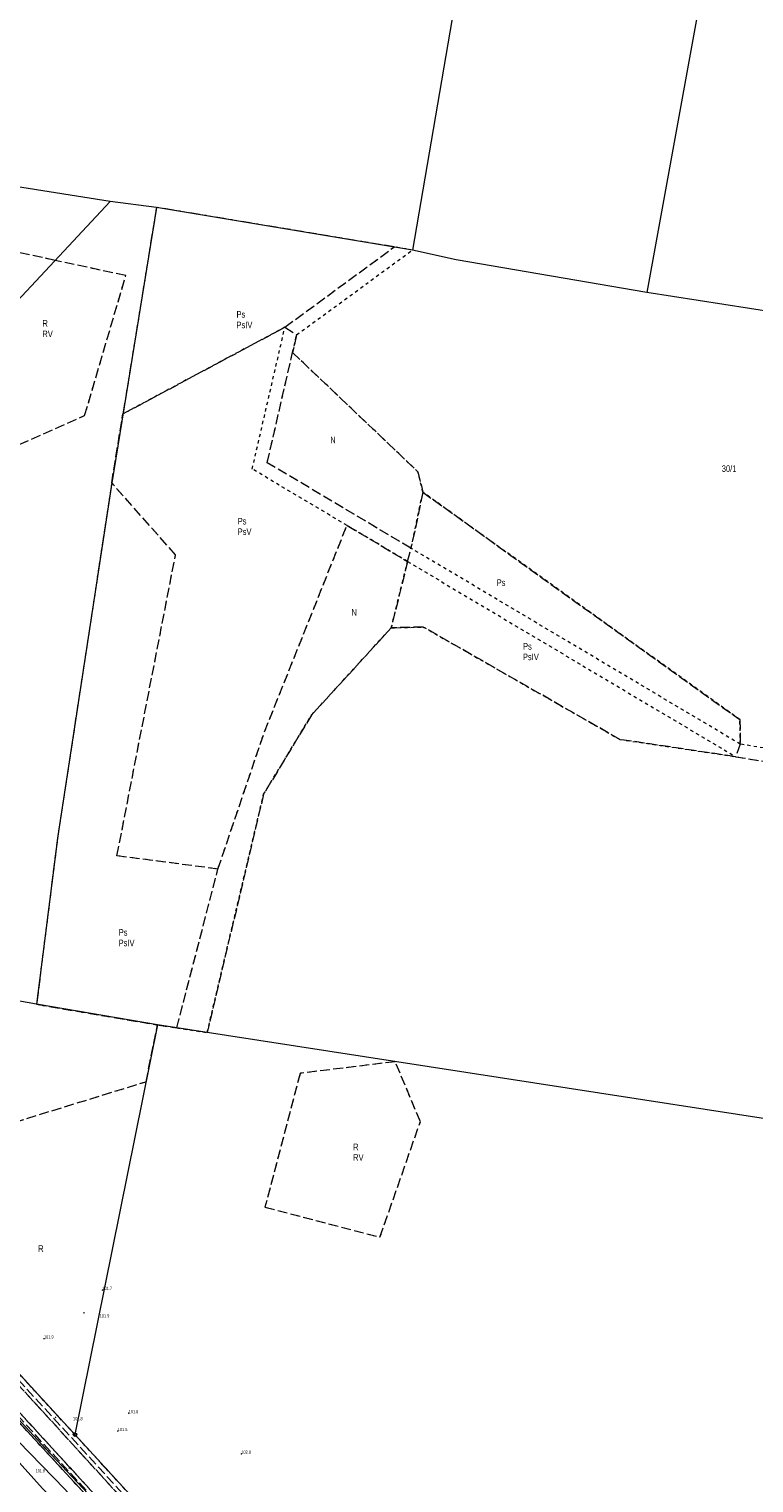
# Model space of a CAD drawing. Header units: inches. Extents: x 6497603 to 6502483, y 5925790 to 5934357.
# Tile 59 of 256: x 6499959 to 6500124, y 5926824 to 5927156. Entities that reach past the tile are written whole.
import ezdxf
from ezdxf.enums import TextEntityAlignment as Align

# ---------------------------------------------------------------- set-up
doc = ezdxf.new("R2010")
doc.units = ezdxf.units.IN
doc.header["$MEASUREMENT"] = 0
for name, pattern in [('2.25_0.75', [3, 2.25, -0.75]), ('219-1000', [0, 0]), ('egkk-1000', [3, 2.25, -0.75]), ('egug-1000', [1.5, 0.75, -0.75])]:
    doc.linetypes.add(name, pattern=pattern)
for name, color, linetype in [('202-punkt graniczny', 7, 'Continuous'), ('203-punkt graniczny', 7, 'Continuous'), ('209-oznaczenie konturu klasyfikacyjnego', 7, 'Continuous'), ('210-oznaczenie konturu użytku gruntowego', 7, 'Continuous'), ('211-numer działki ewidencyjnej', 7, 'Continuous'), ('217-kontur klasyfikacyjny', 7, 'Continuous'), ('218-kontur użytku gruntowego', 7, 'Continuous'), ('219-działka ewidencyjna', 7, 'Continuous'), ('jezdnia', 7, 'Continuous'), ('pikieta naturalna', 7, 'Continuous'), ('pikieta naturalna-Atr2', 7, 'Continuous'), ('przewód telekomunikacyjny podziemny', 7, 'Continuous'), ('przewód wodociągowy', 7, 'Continuous'), ('rzędna', 7, 'Continuous'), ('rzędna-Atr2', 7, 'Continuous')]:
    doc.layers.add(name, color=color, linetype=linetype)
doc.styles.get("Standard").update_dxf_attribs({"font": 'arial.ttf'})

# ---------------------------------------------------------------- blocks, each defined once
blk = doc.blocks.new('203')
at = {"linetype": 'Continuous', "lineweight": 0}
h = blk.add_hatch(color=0, dxfattribs=at)
edge = h.paths.add_edge_path()
edge.add_arc((0, 0), 0.09, 0, 360)
blk = doc.blocks.new('202')
at = {"color": 0, "linetype": 'Continuous', "lineweight": 0}
blk.add_circle((0, 0), 0.4, dxfattribs=at)
blk = doc.blocks.new('PW01')
at = {"linetype": 'Continuous', "lineweight": 13}
h = blk.add_hatch(color=0, dxfattribs=at)
edge = h.paths.add_edge_path()
edge.add_arc((0, 0), 0.18, 0, 360)

msp = doc.modelspace()

# ---------------------------------------------------------------- linework, layer by layer
at = {"layer": '217-kontur klasyfikacyjny', "color": 3, "linetype": 'egkk-1000', "lineweight": 18, "flags": 128}
for points in [[(6499987.88, 5927115.01), (6499980.24, 5927067.92)], [(6500042.1, 5927105.99), (6499987.88, 5927115.01)], [(6499964.8, 5927102.92), (6499943.49, 5927107.53)], [(6500017.17, 5927087.7), (6500042.1, 5927105.99)], [(6499980.88, 5927099.45), (6499964.8, 5927102.92)], [(6499971.51, 5927067.52), (6499980.88, 5927099.45)], [(6499980.24, 5927067.92), (6500017.17, 5927087.7)], [(6500017.17, 5927087.7), (6500019.85, 5927085.95)], [(6500019.85, 5927085.95), (6500018.92, 5927081.9)], [(6500013.14, 5927056.8), (6500018.92, 5927081.9)], [(6500018.92, 5927081.9), (6500047.5, 5927054.72)], [(6499956.61, 5927060.92), (6499971.51, 5927067.52)], [(6499977.68, 5927052.18), (6499980.24, 5927067.92)], [(6500045.92, 5927037.3), (6500013.14, 5927056.8)], [(6500047.5, 5927054.72), (6500048.65, 5927050.04)], [(6499977.68, 5927052.18), (6499965.4, 5926971.73)], [(6499992.24, 5927035.78), (6499977.68, 5927052.18)], [(6500048.65, 5927050.04), (6500045.92, 5927037.3)], [(6500048.65, 5927050.04), (6500120.91, 5926998.21)], [(6500012.51, 5926995.44), (6500031.33, 5927042.49)], [(6500031.33, 5927042.49), (6500045.14, 5927034.27)], [(6500045.14, 5927034.27), (6500045.92, 5927037.3)], [(6499978.88, 5926967.15), (6499992.24, 5927035.78)], [(6500045.14, 5927034.27), (6500041.41, 5927019.13)], [(6500041.41, 5927019.13), (6500023.24, 5926999.25)], [(6500048.73, 5927019.33), (6500041.41, 5927019.13)], [(6500093.52, 5926993.7), (6500048.73, 5927019.33)], [(6500023.24, 5926999.25), (6500012.32, 5926981.21)], [(6500120.91, 5926998.21), (6500121, 5926992.63)], [(6500001.9, 5926964.15), (6500012.51, 5926995.44)], [(6500119.95, 5926989.76), (6500093.52, 5926993.7)], [(6500121, 5926992.63), (6500119.95, 5926989.76)], [(6500119.95, 5926989.76), (6500174.2, 5926980.79)], [(6500012.32, 5926981.21), (6499999.44, 5926926.85)], [(6499965.4, 5926971.73), (6499960.53, 5926933.31)], [(6500001.9, 5926964.15), (6499978.88, 5926967.15)], [(6499992.51, 5926927.91), (6500001.9, 5926964.15)], [(6499960.53, 5926933.31), (6499988.12, 5926928.6)], [(6499985.51, 5926915.65), (6499988.12, 5926928.6)], [(6499988.12, 5926928.6), (6499992.51, 5926927.91)], [(6499999.44, 5926926.85), (6499992.51, 5926927.91)], [(6500042.34, 5926920.21), (6500020.65, 5926917.55)], [(6500048.05, 5926906.54), (6500042.34, 5926920.21)], [(6499915.31, 5926894.05), (6499985.51, 5926915.65)], [(6500020.65, 5926917.55), (6500012.63, 5926887.06)], [(6500038.85, 5926880.22), (6500048.05, 5926906.54)], [(6499915.31, 5926894.05), (6499969.3, 5926835.18)], [(6500012.63, 5926887.06), (6500038.85, 5926880.22)], [(6499972.58, 5926820.58), (6499918.41, 5926879.35)], [(6499969.3, 5926835.18), (6500025.35, 5926774.05)]]:
    msp.add_lwpolyline(points, dxfattribs=at)
at = {"layer": '218-kontur użytku gruntowego', "color": 3, "linetype": 'egug-1000', "lineweight": 18, "flags": 128}
for points in [[(6499987.88, 5927115.01), (6499980.24, 5927067.92)], [(6500042.1, 5927105.99), (6499987.88, 5927115.01)], [(6499964.8, 5927102.92), (6499943.49, 5927107.53)], [(6500017.17, 5927087.7), (6500042.1, 5927105.99)], [(6500019.85, 5927085.95), (6500046.27, 5927105.29)], [(6500046.27, 5927105.29), (6500042.1, 5927105.99)], [(6499980.88, 5927099.45), (6499964.8, 5927102.92)], [(6499971.51, 5927067.52), (6499980.88, 5927099.45)], [(6500017.17, 5927087.7), (6499980.24, 5927067.92)], [(6500009.72, 5927055.35), (6500017.17, 5927087.7)], [(6500018.92, 5927081.9), (6500019.85, 5927085.95)], [(6500013.14, 5927056.8), (6500018.92, 5927081.9)], [(6500047.5, 5927054.72), (6500018.92, 5927081.9)], [(6499956.61, 5927060.92), (6499971.51, 5927067.52)], [(6499980.24, 5927067.92), (6499977.68, 5927052.18)], [(6500031.33, 5927042.49), (6500009.72, 5927055.35)], [(6500045.92, 5927037.3), (6500013.14, 5927056.8)], [(6500048.65, 5927050.04), (6500047.5, 5927054.72)], [(6499977.68, 5927052.18), (6499965.4, 5926971.73)], [(6499992.24, 5927035.78), (6499977.68, 5927052.18)], [(6500045.92, 5927037.3), (6500048.65, 5927050.04)], [(6500120.91, 5926998.21), (6500048.65, 5927050.04)], [(6500012.51, 5926995.44), (6500031.33, 5927042.49)], [(6500045.14, 5927034.27), (6500031.33, 5927042.49)], [(6500121, 5926992.63), (6500045.92, 5927037.3)], [(6499978.88, 5926967.15), (6499992.24, 5927035.78)], [(6500041.41, 5927019.13), (6500045.14, 5927034.27)], [(6500045.14, 5927034.27), (6500119.95, 5926989.76)], [(6500023.24, 5926999.25), (6500041.41, 5927019.13)], [(6500041.41, 5927019.13), (6500048.73, 5927019.33)], [(6500048.73, 5927019.33), (6500093.52, 5926993.7)], [(6500012.32, 5926981.21), (6500023.24, 5926999.25)], [(6500121, 5926992.63), (6500120.91, 5926998.21)], [(6500001.9, 5926964.15), (6500012.51, 5926995.44)], [(6500093.52, 5926993.7), (6500119.95, 5926989.76)], [(6500179.57, 5926982.94), (6500121, 5926992.63)], [(6500119.95, 5926989.76), (6500174.2, 5926980.79)], [(6499999.44, 5926926.85), (6500012.32, 5926981.21)], [(6499965.4, 5926971.73), (6499960.53, 5926933.31)], [(6500001.9, 5926964.15), (6499978.88, 5926967.15)], [(6499992.51, 5926927.91), (6500001.9, 5926964.15)], [(6499960.53, 5926933.31), (6499988.12, 5926928.6)], [(6499985.51, 5926915.65), (6499988.12, 5926928.6)], [(6499988.12, 5926928.6), (6499992.51, 5926927.91)], [(6499992.51, 5926927.91), (6499999.44, 5926926.85)], [(6500042.34, 5926920.21), (6500020.65, 5926917.55)], [(6500048.05, 5926906.54), (6500042.34, 5926920.21)], [(6499915.31, 5926894.05), (6499985.51, 5926915.65)], [(6500020.65, 5926917.55), (6500012.63, 5926887.06)], [(6500038.85, 5926880.22), (6500048.05, 5926906.54)], [(6499969.3, 5926835.18), (6499915.31, 5926894.05)], [(6500012.63, 5926887.06), (6500038.85, 5926880.22)], [(6499972.58, 5926820.58), (6499918.41, 5926879.35)], [(6500025.35, 5926774.05), (6499969.3, 5926835.18)]]:
    msp.add_lwpolyline(points, dxfattribs=at)
at = {"layer": '219-działka ewidencyjna', "color": 3, "linetype": '219-1000', "lineweight": 18, "flags": 128}
for points in [[(6500067.6, 5927230.05), (6500046.27, 5927105.29)], [(6500122.73, 5927222.41), (6500099.72, 5927095.63)], [(6499977.36, 5927116.36), (6499915.4, 5927126.12)], [(6499977.36, 5927116.36), (6499904.19, 5927038.05)], [(6499987.88, 5927115.01), (6499977.36, 5927116.36)], [(6499987.88, 5927115.01), (6499977.68, 5927052.18)], [(6500046.27, 5927105.29), (6499987.88, 5927115.01)], [(6500056.19, 5927103.07), (6500046.27, 5927105.29)], [(6500099.72, 5927095.63), (6500056.19, 5927103.07)], [(6500128.99, 5927091.07), (6500099.72, 5927095.63)], [(6499977.68, 5927052.18), (6499965.4, 5926971.73)], [(6499965.4, 5926971.73), (6499960.53, 5926933.31)], [(6499960.53, 5926933.31), (6499863.36, 5926950.69)], [(6499863.36, 5926950.69), (6499969.3, 5926835.18)], [(6499868.23, 5926933.79), (6499972.58, 5926820.58)], [(6499988.12, 5926928.6), (6499960.53, 5926933.31)], [(6499988.12, 5926928.6), (6499969.3, 5926835.18)], [(6500136.07, 5926905.71), (6499988.12, 5926928.6)], [(6499969.3, 5926835.18), (6500025.35, 5926774.05)]]:
    msp.add_lwpolyline(points, dxfattribs=at)
at = {"layer": 'jezdnia', "color": 7, "linetype": '2.25_0.75', "lineweight": 18, "flags": 128}
for points in [[(6499696.37, 5927097.93), (6499699.11, 5927100.89), (6499707.59, 5927092.72), (6499718.16, 5927082.54), (6499743.88, 5927059.9), (6499746.42, 5927060.42), (6499750.85, 5927056.45), (6499750.56, 5927054.04), (6499765.59, 5927040.83), (6499772.53, 5927034.67), (6499793.54, 5927016.13), (6499795.27, 5927016.53), (6499798.85, 5927013.02), (6499798.44, 5927011.55), (6499809.05, 5927001.22), (6499816, 5926994.41), (6499818.76, 5926991.66), (6499832.64, 5926978.03), (6499837.94, 5926972.92), (6499846.75, 5926964.13), (6499853.26, 5926957.44), (6499858.4, 5926952.16), (6499864.56, 5926945.83), (6499874.4, 5926935.7), (6499901, 5926907.21), (6499908.28, 5926899.39), (6499913.4, 5926893.8), (6499927.34, 5926878.2), (6499953.52, 5926849.7), (6499980.32, 5926820.31), (6499988.89, 5926811.03), (6499994.78, 5926804.65), (6500006.89, 5926791.45), (6500033.54, 5926762.34), (6500047.08, 5926747.49), (6500053.02, 5926741.14), (6500059.07, 5926734.43), (6500057.54, 5926732.97), (6500056.17, 5926731.62), (6500030.53, 5926759.7), (6500003.76, 5926788.93), (6499992.03, 5926801.54), (6499986.19, 5926807.95), (6499977.4, 5926817.56), (6499950.45, 5926847.02), (6499924.38, 5926875.53), (6499916.38, 5926884.39), (6499906.44, 5926895.26), (6499898.16, 5926904.4), (6499871.43, 5926933.04), (6499843.92, 5926961.34), (6499816.07, 5926988.71), (6499792.62, 5927011.49), (6499769.5, 5927031.99), (6499767.32, 5927031.91), (6499762.94, 5927036.26), (6499762.83, 5927037.91), (6499747.76, 5927051.12), (6499741.06, 5927056.98), (6499715.35, 5927079.63), (6499704.45, 5927090.13)], [(6499990.74, 5926811.3), (6499988.89, 5926811.03), (6499980.32, 5926820.31), (6499953.52, 5926849.7), (6499948.58, 5926856.53), (6499934.09, 5926872.36), (6499927.34, 5926878.2), (6499913.4, 5926893.8), (6499914.46, 5926895.51), (6499914.63, 5926893.57), (6499928.4, 5926878.35), (6499934.71, 5926872.81), (6499949.2, 5926856.87), (6499954.65, 5926849.6), (6499989.43, 5926811.67)], [(6499985.65, 5926806.78), (6499985.21, 5926807.83), (6499951.55, 5926844.7), (6499923.95, 5926874.87), (6499916.01, 5926883.85), (6499914.25, 5926884.3), (6499916.38, 5926884.39), (6499924.38, 5926875.53), (6499950.45, 5926847.02), (6499977.4, 5926817.56), (6499986.19, 5926807.95)]]:
    msp.add_lwpolyline(points, close=True, dxfattribs=at)
at = {"layer": 'przewód telekomunikacyjny podziemny', "color": 30, "linetype": 'Continuous', "lineweight": 18, "flags": 128}
for points in [[(6499649.71, 5926827.55), (6499674.82, 5926828.42), (6499708.47, 5926826.45), (6499749.47, 5926824.93), (6499781.94, 5926825.69), (6499830.17, 5926835.26), (6499850.31, 5926836.67), (6499877.31, 5926837.95), (6499879.78, 5926865.72), (6499881.03, 5926874.45), (6499911.43, 5926881.68), (6499913.16, 5926881.83), (6499948.36, 5926841.83), (6499966.98, 5926822.74), (6499999.11, 5926786.89), (6500002.75, 5926782.92), (6500025.29, 5926757.31), (6500026.84, 5926757.15), (6500033.4, 5926750.75), (6500050.31, 5926731.87), (6500069.37, 5926712.6), (6500091.11, 5926688.86), (6500119.78, 5926658.25), (6500132.73, 5926644.64)], [(6499915.01, 5926883.62), (6499920.63, 5926877.53), (6499961.58, 5926833.07), (6499982.98, 5926810.38), (6500007.39, 5926783.56), (6500035.13, 5926752.96), (6500062.91, 5926723.04), (6500062.66, 5926722.84)]]:
    msp.add_lwpolyline(points, dxfattribs=at)
at = {"layer": 'przewód wodociągowy', "color": 5, "linetype": 'Continuous', "lineweight": 18, "flags": 128}
msp.add_lwpolyline([(6499646.22, 5927020.61), (6499677.68, 5927036.09), (6499706.55, 5927049.13), (6499726.79, 5927056.56), (6499742.13, 5927048.46), (6499776.23, 5927018.8), (6499803.9, 5926996.46), (6499832.24, 5926968.38), (6499846.76, 5926954.37), (6499862.58, 5926937.44), (6499886.5, 5926911.32), (6499908.78, 5926882.29), (6499928.76, 5926859.78), (6499961.87, 5926822.9), (6499997.11, 5926786.73), (6500025.9, 5926755.99), (6500048.68, 5926732.82)], dxfattribs=at)

# ---------------------------------------------------------------- block references
at = {"layer": '202-punkt graniczny', "color": 7, "linetype": 'Continuous', "lineweight": 18}
msp.add_blockref('202', (6499969.3, 5926835.18), dxfattribs=at)
at = {"layer": '203-punkt graniczny', "color": 3, "linetype": 'Continuous', "lineweight": 18}
for p in [(6499977.36, 5927116.36), (6499987.88, 5927115.01), (6500046.27, 5927105.29), (6500056.19, 5927103.07), (6500099.72, 5927095.63), (6499977.68, 5927052.18), (6499965.4, 5926971.73), (6499960.53, 5926933.31), (6499988.12, 5926928.6)]:
    msp.add_blockref('203', p, dxfattribs=at)
at = {"layer": 'pikieta naturalna', "color": 7, "linetype": 'Continuous', "lineweight": 13}
for p in [(6499975.56, 5926868.14), (6499971.34, 5926862.95), (6499962.23, 5926857.07), (6499964.87, 5926839.11), (6499981.54, 5926840.07), (6499979.07, 5926835.98), (6500007.24, 5926830.81), (6499967.98, 5926827.55)]:
    msp.add_blockref('PW01', p, dxfattribs=at)
at = {"layer": 'rzędna', "color": 30, "linetype": 'Continuous', "lineweight": 18}
msp.add_blockref('PW01', (6499961.58, 5926833.07), dxfattribs=at)

# ---------------------------------------------------------------- texts
at = {"layer": '209-oznaczenie konturu klasyfikacyjnego', "color": 3, "linetype": 'Continuous', "lineweight": 18, "width": 0.79}
for s, p in [('RV', (6499961.86, 5927086.93)), ('PsIV', (6500006.12, 5927088.96)), ('PsV', (6500006.39, 5927041.81)), ('PsIV', (6500071.44, 5927013.27)), ('PsIV', (6499979.25, 5926948.05)), ('RV', (6500032.72, 5926899.12))]:
    msp.add_text(s, height=1.5, dxfattribs=at).set_placement(p, align=Align.TOP_LEFT)
at = {"layer": '210-oznaczenie konturu użytku gruntowego', "color": 3, "linetype": 'Continuous', "lineweight": 18, "width": 0.79}
for s, p in [('Ps', (6500006.14, 5927089.86)), ('R', (6499961.87, 5927087.83)), ('N', (6500027.51, 5927061.24)), ('Ps', (6500006.4, 5927042.71)), ('Ps', (6500065.45, 5927028.7)), ('N', (6500032.32, 5927021.95)), ('Ps', (6500071.46, 5927014.17)), ('Ps', (6499979.26, 5926948.95)), ('R', (6500032.73, 5926900.02)), ('R', (6499960.91, 5926876.84))]:
    msp.add_text(s, height=1.5, dxfattribs=at).set_placement(p)
at = {"layer": '211-numer działki ewidencyjnej', "color": 3, "linetype": 'Continuous', "lineweight": 18, "width": 0.79}
msp.add_text('30/1', height=1.5, dxfattribs=at).set_placement((6500116.78, 5927056.2), align=Align.TOP_LEFT)
at = {"layer": 'pikieta naturalna-Atr2', "color": 7, "width": 0.667}
for s, p in [('101.7', (6499975.56, 5926868.14)), ('101.9', (6499974.96, 5926861.89)), ('101.9', (6499962.23, 5926857.07)), ('101.8', (6499968.87, 5926838.46)), ('101.8', (6499981.54, 5926840.07)), ('101.5', (6499979.07, 5926835.98)), ('102.8', (6500007.24, 5926830.81)), ('101.8', (6499960.32, 5926826.56))]:
    msp.add_text(s, height=0.75, dxfattribs=at).set_placement(p)
at = {"layer": 'rzędna-Atr2', "color": 30, "width": 0.667}
msp.add_text('100.78', height=0.75, rotation=313.324, dxfattribs=at).set_placement((6499961.79, 5926832.85), align=Align.MIDDLE_LEFT)

doc.saveas('drawing.dxf')
